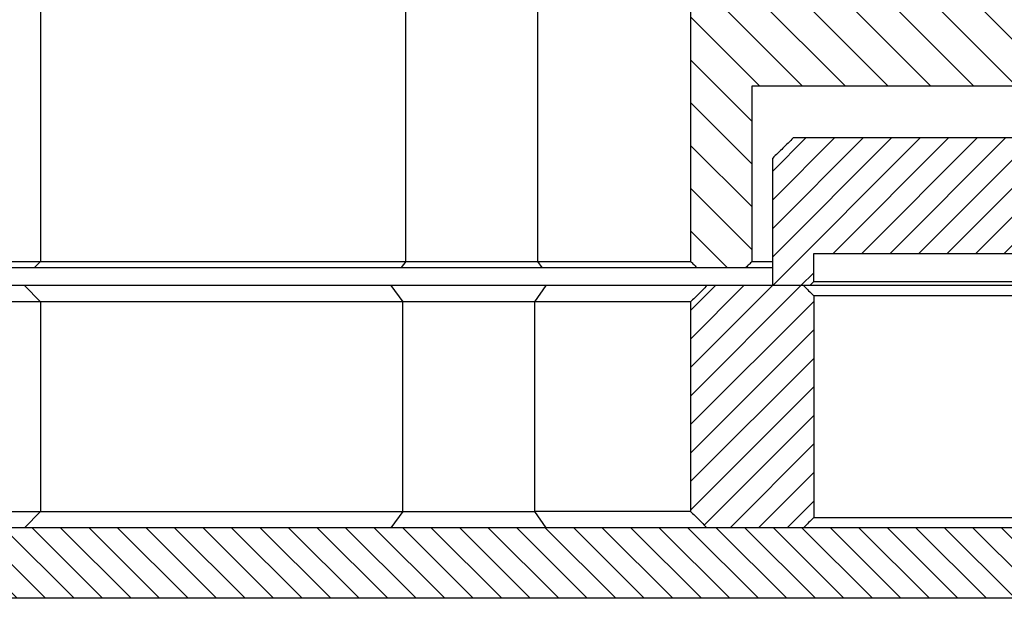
# Model space of a CAD drawing. Extents: x -1765 to 4890, y -3431 to 1272.
# Tile 118 of 189: x 3035 to 3083, y -2520 to -2491. Entities that reach past the tile are written whole.
import ezdxf

# ---------------------------------------------------------------- set-up
doc = ezdxf.new("R2010")
doc.units = 0
doc.linetypes.add('DASHED', pattern=[15, 7, -8])
doc.layers.get('0').update_dxf_attribs({"linetype": 'CONTINUOUS'})
doc.layers.add('1', color=7, linetype='CONTINUOUS')

# ---------------------------------------------------------------- blocks, each defined once
blk = doc.blocks.new('PROBE_CARD_E7018-96550', base_point=(3018.194, -2516.251))
at = {"linetype": 'CONTINUOUS'}
h = blk.add_hatch(dxfattribs=at)
h.set_pattern_fill('USER', color=3, angle=135, pattern_type=0)
h.set_pattern_definition([(135, (0, 0), (-0.70710678, -0.70710678), [])])
h.paths.add_polyline_path([(3019.503, -2516.251), (3019.1, -2516.251), (3018.194, -2516.251), (3018.194, -2519.751), (3295.636, -2519.751), (3295.636, -2516.251), (3294.729, -2516.251), (3294.326, -2516.251), (3290.765, -2516.251), (3289.765, -2516.251), (3289.383, -2516.251), (3288.596, -2516.251), (3288.225, -2516.251), (3288.125, -2516.251), (3288.102, -2516.251), (3287.525, -2516.251), (3287.225, -2516.251), (3285.685, -2516.251), (3285.596, -2516.251), (3285.107, -2516.251), (3284.685, -2516.251), (3283.422, -2516.251), (3282.314, -2516.251), (3281.615, -2516.251), (3281.412, -2516.251), (3281.055, -2516.251), (3280.858, -2516.251), (3280.605, -2516.251), (3278.938, -2516.251), (3275.06, -2516.251), (3274.655, -2516.251), (3273.935, -2516.251), (3273.51, -2516.251), (3273.48, -2516.251), (3272.76, -2516.251), (3272.04, -2516.251), (3272.01, -2516.251), (3271.585, -2516.251), (3270.865, -2516.251), (3270.46, -2516.251), (3260.766, -2516.251), (3260.484, -2516.251), (3253.258, -2516.251), (3253.053, -2516.251), (3252.77, -2516.251), (3251.844, -2516.251), (3249.003, -2516.251), (3248.719, -2516.251), (3245.082, -2516.251), (3240.296, -2516.251), (3229.12, -2516.251), (3227.568, -2516.251), (3219, -2516.251), (3218.498, -2516.251), (3214.601, -2516.251), (3214.112, -2516.251), (3209.61, -2516.251), (3206.083, -2516.251), (3204.218, -2516.251), (3204.015, -2516.251), (3201.01, -2516.251), (3200.794, -2516.251), (3165.233, -2516.251), (3165.232, -2516.251), (3160.982, -2516.251), (3160.517, -2516.251), (3160.513, -2516.251), (3156.915, -2516.251), (3148.597, -2516.251), (3148.596, -2516.251), (3113.035, -2516.251), (3112.819, -2516.251), (3109.814, -2516.251), (3109.612, -2516.251), (3107.747, -2516.251), (3104.219, -2516.251), (3099.718, -2516.251), (3099.228, -2516.251), (3095.331, -2516.251), (3094.829, -2516.251), (3086.262, -2516.251), (3084.709, -2516.251), (3073.534, -2516.251), (3068.747, -2516.251), (3064.826, -2516.251), (3061.06, -2516.251), (3060.776, -2516.251), (3053.346, -2516.251), (3053.063, -2516.251), (3035.937, -2516.251), (3034.937, -2516.251), (3034.891, -2516.251), (3033.224, -2516.251), (3032.971, -2516.251), (3032.774, -2516.251), (3032.417, -2516.251), (3032.215, -2516.251), (3029.169, -2516.251), (3028.723, -2516.251), (3028.233, -2516.251), (3025.727, -2516.251), (3025.233, -2516.251)])
at = {"color": 7, "linetype": 'CONTINUOUS'}
for p, q in [((3034.891, -2516.251), (3033.224, -2516.251)), ((3034.937, -2516.251), (3034.891, -2516.251)), ((3035.937, -2516.251), (3034.937, -2516.251)), ((3053.063, -2516.251), (3035.937, -2516.251)), ((3053.346, -2516.251), (3053.063, -2516.251)), ((3060.776, -2516.251), (3053.346, -2516.251)), ((3061.06, -2516.251), (3060.776, -2516.251)), ((3064.826, -2516.251), (3061.06, -2516.251)), ((3068.747, -2516.251), (3064.826, -2516.251))]:
    blk.add_line(p, q, dxfattribs=at)
at = {"color": 5, "linetype": 'CONTINUOUS'}
for p, q in [((3073.534, -2516.251), (3068.747, -2516.251)), ((3084.709, -2516.251), (3073.534, -2516.251))]:
    blk.add_line(p, q, dxfattribs=at)
at = {"color": 3, "linetype": 'CONTINUOUS'}
blk.add_line((3295.636, -2519.751), (3018.194, -2519.751), dxfattribs=at)
blk = doc.blocks.new('PROBECARD_STIFFENER_1', base_point=(3004.515, -2504.251))
at = {"linetype": 'CONTINUOUS'}
h = blk.add_hatch(dxfattribs=at)
h.set_pattern_fill('USER', color=5, angle=225, pattern_type=0)
h.set_pattern_definition([(225, (0, 0), (0.70710678, -0.70710678), [])])
edge = h.paths.add_edge_path()
edge.add_line((3073.534, -2516.251), (3068.747, -2516.251))
edge.add_spline(control_points=[(3068.747, -2516.251), (3068.612, -2516.118), (3068.34, -2515.851), (3068.069, -2515.585), (3067.933, -2515.451)], knot_values=[0, 0, 0, 0, 0.570578, 1.141156, 1.141156, 1.141156, 1.141156], degree=3, periodic=0)
edge.add_line((3067.933, -2515.451), (3067.933, -2505.051))
edge.add_spline(control_points=[(3067.933, -2505.051), (3068.069, -2504.918), (3068.34, -2504.651), (3068.612, -2504.385), (3068.747, -2504.251)], knot_values=[0, 0, 0, 0, 0.570578, 1.141156, 1.141156, 1.141156, 1.141156], degree=3, periodic=0)
edge.add_line((3068.747, -2504.251), (3072.005, -2504.251))
edge.add_line((3072.005, -2504.251), (3073.534, -2504.251))
edge.add_spline(control_points=[(3073.534, -2504.251), (3073.619, -2504.335), (3073.788, -2504.501), (3073.958, -2504.668), (3074.043, -2504.751)], knot_values=[0, 0, 0, 0, 0.357023, 0.714046, 0.714046, 0.714046, 0.714046], degree=3, periodic=0)
edge.add_line((3074.043, -2504.751), (3074.043, -2515.751))
edge.add_spline(control_points=[(3074.043, -2515.751), (3073.958, -2515.835), (3073.788, -2516.001), (3073.619, -2516.168), (3073.534, -2516.251)], knot_values=[0, 0, 0, 0, 0.357023, 0.714046, 0.714046, 0.714046, 0.714046], degree=3, periodic=0)
at = {"color": 7, "linetype": 'CONTINUOUS'}
for p, q in [((3034.891, -2504.251), (3033.224, -2504.251)), ((3034.891, -2504.251), (3035.691, -2505.051)), ((3053.063, -2504.251), (3034.891, -2504.251)), ((3060.776, -2504.251), (3053.063, -2504.251)), ((3035.691, -2505.051), (3033.53, -2505.051)), ((3053.662, -2505.051), (3035.691, -2505.051)), ((3035.691, -2505.051), (3035.691, -2515.451)), ((3060.211, -2505.051), (3053.662, -2505.051)), ((3067.933, -2515.451), (3060.211, -2515.451))]:
    blk.add_line(p, q, dxfattribs=at)
at = {"color": 1, "linetype": 'CONTINUOUS'}
for p, q in [((3053.063, -2504.251), (3053.662, -2505.051)), ((3060.211, -2505.051), (3060.776, -2504.251)), ((3053.662, -2515.451), (3053.662, -2505.051)), ((3060.211, -2515.451), (3060.211, -2505.051)), ((3053.662, -2515.451), (3053.063, -2516.251)), ((3060.776, -2516.251), (3060.211, -2515.451))]:
    blk.add_line(p, q, dxfattribs=at)
at = {"color": 5, "linetype": 'CONTINUOUS'}
for p, q in [((3068.747, -2504.251), (3060.776, -2504.251)), ((3072.005, -2504.251), (3068.747, -2504.251)), ((3073.534, -2504.251), (3072.005, -2504.251)), ((3067.933, -2505.051), (3060.211, -2505.051)), ((3067.933, -2505.051), (3067.933, -2515.451)), ((3074.043, -2504.751), (3074.043, -2515.751)), ((3156.915, -2504.751), (3074.043, -2504.751)), ((3033.53, -2515.451), (3035.691, -2515.451)), ((3034.891, -2516.251), (3035.691, -2515.451)), ((3035.691, -2515.451), (3053.662, -2515.451)), ((3053.662, -2515.451), (3060.211, -2515.451)), ((3074.043, -2515.751), (3084.709, -2515.751)), ((3073.534, -2516.251), (3068.747, -2516.251))]:
    blk.add_line(p, q, dxfattribs=at)
at = {"color": 5, "linetype": 'DASHED'}
for p, q in [((3073.839, -2504.251), (3073.534, -2504.251)), ((3084.709, -2504.251), (3073.839, -2504.251)), ((3034.891, -2516.251), (3033.224, -2516.251)), ((3035.937, -2516.251), (3034.937, -2516.251)), ((3053.063, -2516.251), (3035.937, -2516.251)), ((3064.826, -2516.251), (3060.776, -2516.251)), ((3068.747, -2516.251), (3064.826, -2516.251)), ((3084.709, -2516.251), (3073.534, -2516.251))]:
    blk.add_line(p, q, dxfattribs=at)
at = {"color": 7, "linetype": 'DASHED'}
for p, q in [((3034.937, -2516.251), (3034.891, -2516.251)), ((3060.776, -2516.251), (3053.063, -2516.251))]:
    blk.add_line(p, q, dxfattribs=at)
at = {"color": 5, "linetype": 'CONTINUOUS'}
for points, knots in [([(3068.747, -2504.251), (3068.612, -2504.385), (3068.476, -2504.518), (3068.34, -2504.651), (3068.205, -2504.784), (3068.07, -2504.917), (3067.933, -2505.051)], [0, 0, 0, 0, 0.570578, 0.570578, 0.570578, 1.141156, 1.141156, 1.141156, 1.141156]), ([(3073.534, -2504.251), (3073.618, -2504.334), (3073.703, -2504.417), (3073.788, -2504.501), (3073.874, -2504.585), (3073.959, -2504.668), (3074.043, -2504.751)], [0, 0, 0, 0, 0.3570231, 0.3570231, 0.3570231, 0.7140462, 0.7140462, 0.7140462, 0.7140462]), ([(3067.933, -2515.451), (3068.07, -2515.585), (3068.206, -2515.719), (3068.34, -2515.851), (3068.476, -2515.984), (3068.611, -2516.118), (3068.747, -2516.251)], [0, 0, 0, 0, 0.570578, 0.570578, 0.570578, 1.141156, 1.141156, 1.141156, 1.141156]), ([(3074.043, -2515.751), (3073.959, -2515.834), (3073.874, -2515.918), (3073.788, -2516.001), (3073.704, -2516.084), (3073.619, -2516.168), (3073.534, -2516.251)], [0, 0, 0, 0, 0.3570231, 0.3570231, 0.3570231, 0.7140462, 0.7140462, 0.7140462, 0.7140462])]:
    blk.add_open_spline(points, degree=3, knots=knots, dxfattribs=at)
blk = doc.blocks.new('PROBE_CARD_STIFFENER_E4155', base_point=(3004.515, -2504.251))
blk.add_blockref('PROBECARD_STIFFENER_1', (3004.515, -2504.251))
blk = doc.blocks.new('PROBE_CARD_STIFFNER_AS4155', base_point=(3004.515, -2493.251))
blk.add_blockref('PROBE_CARD_STIFFENER_E4155', (3004.515, -2504.251))
blk = doc.blocks.new('SMA_CONNECTOR_RING', base_point=(3072.005, -2496.931))
at = {"linetype": 'CONTINUOUS'}
h = blk.add_hatch(dxfattribs=at)
h.set_pattern_fill('USER', color=1, angle=-135, pattern_type=0)
h.set_pattern_definition([(-135, (0, 0), (0.70710678, -0.70710678), [])])
edge = h.paths.add_edge_path()
edge.add_line((3074.043, -2502.651), (3087.655, -2502.651))
edge.add_spline(control_points=[(3087.655, -2502.651), (3087.69, -2502.618), (3087.758, -2502.551), (3087.827, -2502.485), (3087.861, -2502.451)], knot_values=[0, 0, 0, 0, 0.143422, 0.286844, 0.286844, 0.286844, 0.286844], degree=3, periodic=0)
edge.add_line((3087.861, -2502.451), (3087.861, -2500.681))
edge.add_line((3087.861, -2500.681), (3091.055, -2500.681))
edge.add_line((3091.055, -2500.681), (3091.089, -2500.681))
edge.add_line((3091.089, -2500.681), (3092.855, -2500.681))
edge.add_line((3092.855, -2500.681), (3093.573, -2500.681))
edge.add_line((3093.573, -2500.681), (3093.742, -2500.681))
edge.add_spline(control_points=[(3093.742, -2500.681), (3093.777, -2500.648), (3093.848, -2500.581), (3093.919, -2500.514), (3093.954, -2500.481)], knot_values=[0, 0, 0, 0, 0.145867, 0.291734, 0.291734, 0.291734, 0.291734], degree=3, periodic=0)
edge.add_line((3093.954, -2500.481), (3093.954, -2499.181))
edge.add_line((3093.954, -2499.181), (3094.061, -2499.181))
edge.add_line((3094.061, -2499.181), (3094.573, -2499.181))
edge.add_line((3094.573, -2499.181), (3094.831, -2499.181))
edge.add_line((3094.831, -2499.181), (3094.831, -2497.681))
edge.add_line((3094.831, -2497.681), (3095.323, -2497.681))
edge.add_line((3095.323, -2497.681), (3095.423, -2497.681))
edge.add_line((3095.423, -2497.681), (3095.776, -2497.681))
edge.add_line((3095.776, -2497.681), (3095.776, -2497.131))
edge.add_spline(control_points=[(3095.776, -2497.131), (3095.728, -2497.1), (3095.634, -2497.034), (3095.542, -2496.966), (3095.496, -2496.931)], knot_values=[0, 0, 0, 0, 0.171922, 0.343904, 0.343904, 0.343904, 0.343904], degree=3, periodic=0)
edge.add_line((3095.496, -2496.931), (3095.345, -2496.931))
edge.add_line((3095.345, -2496.931), (3095.123, -2496.931))
edge.add_line((3095.123, -2496.931), (3092.505, -2496.931))
edge.add_line((3092.505, -2496.931), (3090.855, -2496.931))
edge.add_line((3090.855, -2496.931), (3073.024, -2496.931))
edge.add_spline(control_points=[(3073.024, -2496.931), (3072.854, -2497.098), (3072.514, -2497.431), (3072.175, -2497.765), (3072.005, -2497.931)], knot_values=[0, 0, 0, 0, 0.713839, 1.427679, 1.427679, 1.427679, 1.427679], degree=3, periodic=0)
edge.add_line((3072.005, -2497.931), (3072.005, -2504.251))
edge.add_line((3072.005, -2504.251), (3073.534, -2504.251))
edge.add_line((3073.534, -2504.251), (3073.839, -2504.251))
edge.add_spline(control_points=[(3073.839, -2504.251), (3073.873, -2504.218), (3073.941, -2504.151), (3074.009, -2504.085), (3074.043, -2504.051)], knot_values=[0, 0, 0, 0, 0.142814, 0.285629, 0.285629, 0.285629, 0.285629], degree=3, periodic=0)
edge.add_line((3074.043, -2504.051), (3074.043, -2502.651))
at = {"color": 7, "linetype": 'CONTINUOUS'}
for p, q in [((3090.855, -2496.931), (3073.024, -2496.931)), ((3072.005, -2504.251), (3072.005, -2497.931)), ((3074.043, -2502.651), (3087.655, -2502.651)), ((3074.043, -2504.051), (3074.043, -2502.651)), ((3073.534, -2504.251), (3072.005, -2504.251)), ((3073.839, -2504.251), (3073.534, -2504.251)), ((3084.709, -2504.251), (3073.839, -2504.251)), ((3074.043, -2504.051), (3152.915, -2504.051))]:
    blk.add_line(p, q, dxfattribs=at)
for points, knots in [([(3073.024, -2496.931), (3072.855, -2497.097), (3072.685, -2497.264), (3072.514, -2497.431), (3072.345, -2497.597), (3072.176, -2497.764), (3072.005, -2497.931)], [0, 0, 0, 0, 0.713839, 0.713839, 0.713839, 1.427679, 1.427679, 1.427679, 1.427679]), ([(3074.043, -2504.051), (3074.009, -2504.085), (3073.975, -2504.118), (3073.941, -2504.151), (3073.907, -2504.185), (3073.873, -2504.218), (3073.839, -2504.251)], [0, 0, 0, 0, 0.1428143, 0.1428143, 0.1428143, 0.2856286, 0.2856286, 0.2856286, 0.2856286])]:
    blk.add_open_spline(points, degree=3, knots=knots, dxfattribs=at)
blk = doc.blocks.new('SMA_CONNECTOR_RING_E702571', base_point=(3072.005, -2496.931))
blk.add_blockref('SMA_CONNECTOR_RING', (3072.005, -2496.931))
blk = doc.blocks.new('SMA_CONNECTOR_RING_ASSY', base_point=(3072.005, -2490.251))
blk.add_blockref('SMA_CONNECTOR_RING_E702571', (3072.005, -2496.931))
blk = doc.blocks.new('PROBE_CARD_ASSY', base_point=(3004.515, -2490.251))
for name, p in [('PROBE_CARD_STIFFNER_AS4155', (3004.515, -2493.251)), ('SMA_CONNECTOR_RING_ASSY', (3072.005, -2490.251)), ('PROBE_CARD_E7018-96550', (3018.194, -2516.251))]:
    blk.add_blockref(name, p)
blk = doc.blocks.new('BASE_RING_AUTO', base_point=(2995.915, -2473.351))
at = {"linetype": 'CONTINUOUS'}
h = blk.add_hatch(dxfattribs=at)
h.set_pattern_fill('USER', color=4, scale=1.5, angle=135, pattern_type=0)
h.set_pattern_definition([(135, (0, 0), (-1.0606602, -1.0606602), [])])
edge = h.paths.add_edge_path()
edge.add_line((3068.914, -2473.351), (3068.239, -2473.351))
edge.add_spline(control_points=[(3068.239, -2473.351), (3068.188, -2473.401), (3068.086, -2473.501), (3067.984, -2473.601), (3067.933, -2473.651)], knot_values=[0, 0, 0, 0, 0.213956, 0.427912, 0.427912, 0.427912, 0.427912], degree=3, periodic=0)
edge.add_line((3067.933, -2473.651), (3067.933, -2503.051))
edge.add_spline(control_points=[(3067.933, -2503.051), (3067.984, -2503.101), (3068.086, -2503.201), (3068.188, -2503.301), (3068.239, -2503.351)], knot_values=[0, 0, 0, 0, 0.213956, 0.427912, 0.427912, 0.427912, 0.427912], degree=3, periodic=0)
edge.add_line((3068.239, -2503.351), (3070.681, -2503.351))
edge.add_spline(control_points=[(3070.681, -2503.351), (3070.732, -2503.301), (3070.834, -2503.201), (3070.936, -2503.101), (3070.986, -2503.051)], knot_values=[0, 0, 0, 0, 0.214074, 0.428148, 0.428148, 0.428148, 0.428148], degree=3, periodic=0)
edge.add_line((3070.986, -2503.051), (3070.986, -2494.351))
edge.add_line((3070.986, -2494.351), (3084.472, -2494.351))
edge.add_spline(control_points=[(3084.472, -2494.351), (3084.524, -2494.301), (3084.626, -2494.201), (3084.729, -2494.101), (3084.78, -2494.051)], knot_values=[0, 0, 0, 0, 0.214881, 0.429761, 0.429761, 0.429761, 0.429761], degree=3, periodic=0)
edge.add_line((3084.78, -2494.051), (3084.78, -2490.651))
edge.add_spline(control_points=[(3084.78, -2490.651), (3084.729, -2490.601), (3084.626, -2490.501), (3084.524, -2490.401), (3084.472, -2490.351)], knot_values=[0, 0, 0, 0, 0.214881, 0.429761, 0.429761, 0.429761, 0.429761], degree=3, periodic=0)
edge.add_line((3084.472, -2490.351), (3072.005, -2490.351))
edge.add_line((3072.005, -2490.351), (3072.005, -2473.651))
edge.add_spline(control_points=[(3072.005, -2473.651), (3071.954, -2473.601), (3071.852, -2473.501), (3071.75, -2473.401), (3071.699, -2473.351)], knot_values=[0, 0, 0, 0, 0.214121, 0.428241, 0.428241, 0.428241, 0.428241], degree=3, periodic=0)
edge.add_line((3071.699, -2473.351), (3069.446, -2473.351))
edge.add_line((3069.446, -2473.351), (3068.914, -2473.351))
at = {"color": 4, "linetype": 'CONTINUOUS'}
for p, q in [((3035.691, -2473.651), (3035.691, -2503.051)), ((3053.803, -2503.051), (3053.803, -2473.651)), ((3060.352, -2503.051), (3060.352, -2473.651)), ((3067.933, -2473.651), (3067.933, -2503.051)), ((3070.986, -2494.351), (3084.472, -2494.351)), ((3070.986, -2503.051), (3070.986, -2494.351)), ((3033.53, -2503.051), (3035.691, -2503.051)), ((3035.391, -2503.351), (3035.691, -2503.051)), ((3035.691, -2503.051), (3053.803, -2503.051)), ((3053.803, -2503.051), (3053.579, -2503.351)), ((3053.803, -2503.051), (3060.352, -2503.051)), ((3060.565, -2503.351), (3060.352, -2503.051)), ((3060.352, -2503.051), (3067.933, -2503.051)), ((3070.986, -2503.051), (3072.005, -2503.051)), ((3033.416, -2503.351), (3035.391, -2503.351)), ((3035.391, -2503.351), (3053.579, -2503.351)), ((3053.579, -2503.351), (3060.565, -2503.351)), ((3060.565, -2503.351), (3068.239, -2503.351)), ((3068.239, -2503.351), (3070.681, -2503.351)), ((3070.681, -2503.351), (3072.005, -2503.351))]:
    blk.add_line(p, q, dxfattribs=at)
for points, knots in [([(3067.933, -2503.051), (3067.984, -2503.101), (3068.035, -2503.151), (3068.086, -2503.201), (3068.137, -2503.251), (3068.188, -2503.301), (3068.239, -2503.351)], [0, 0, 0, 0, 0.2139562, 0.2139562, 0.2139562, 0.4279125, 0.4279125, 0.4279125, 0.4279125]), ([(3070.986, -2503.051), (3070.936, -2503.101), (3070.885, -2503.151), (3070.834, -2503.201), (3070.783, -2503.251), (3070.732, -2503.301), (3070.681, -2503.351)], [0, 0, 0, 0, 0.214074, 0.214074, 0.214074, 0.428148, 0.428148, 0.428148, 0.428148])]:
    blk.add_open_spline(points, degree=3, knots=knots, dxfattribs=at)
blk = doc.blocks.new('BASE_RING_AUTO_E7018-22551', base_point=(2995.915, -2473.351))
blk.add_blockref('BASE_RING_AUTO', (2995.915, -2473.351))
blk = doc.blocks.new('BASE_RING_AUTO_ASSY_E72551', base_point=(2995.915, -2447.851))
blk.add_blockref('BASE_RING_AUTO_E7018-22551', (2995.915, -2473.351))
blk = doc.blocks.new('WPIF_12INCH', base_point=(2906.615, -2447.851))
for name, p in [('PROBE_CARD_ASSY', (3004.515, -2490.251)), ('BASE_RING_AUTO_ASSY_E72551', (2995.915, -2447.851))]:
    blk.add_blockref(name, p)
blk = doc.blocks.new('B-B', base_point=(3030.161, -2455.88))
blk.add_blockref('WPIF_12INCH', (2906.615, -2447.851))
blk = doc.blocks.new('1', base_point=(2845.413, -2487.084))
blk.add_blockref('B-B', (3030.161, -2455.88))
blk = doc.blocks.new('E7018-90050', base_point=(2906.615, -2573.992))
at = {"layer": '1'}
blk.add_blockref('1', (2845.413, -2487.084), dxfattribs=at)

msp = doc.modelspace()

# ---------------------------------------------------------------- block references
msp.add_blockref('E7018-90050', (2906.615, -2573.992))

doc.saveas('drawing.dxf')
